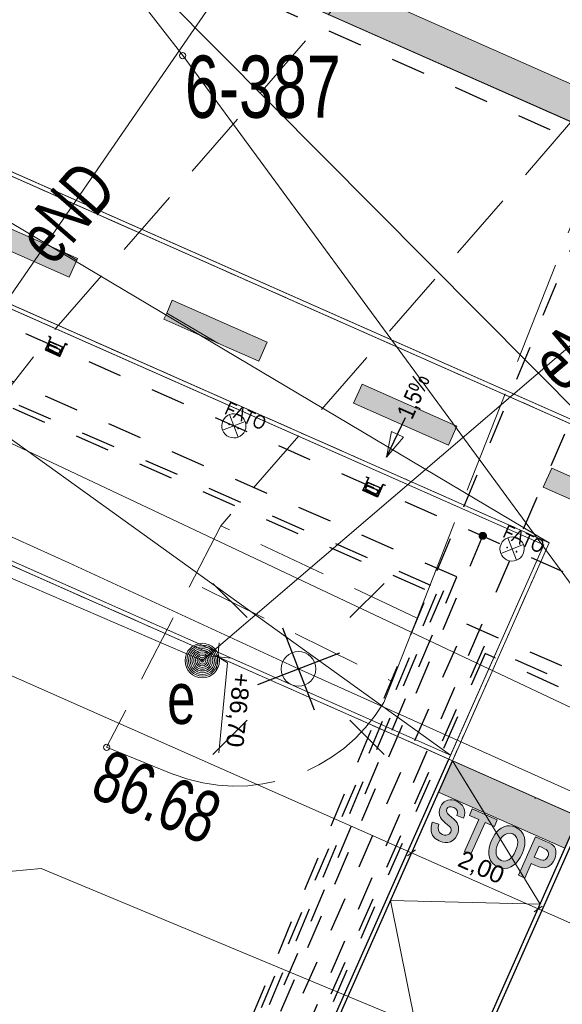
# Model space of a CAD drawing. Header units: metres. Extents: x -1013 to 1493500, y -5789517 to 1032.
# Tile 29 of 66: x -7 to 1, y -17 to -3. Entities that reach past the tile are written whole.
import ezdxf
from ezdxf.xclip import XClip

# ---------------------------------------------------------------- set-up
doc = ezdxf.new("R2010")
doc.units = ezdxf.units.M
doc.header["$MEASUREMENT"] = 0
doc.header["$XCLIPFRAME"] = 0
for name, pattern in [('2_KTCR02', [1.5, 1, -0.5]), ('2_KTJZ01', [2, 1.5, -0.5]), ('GUZ', [1, 0.5, -0.5]), ('Kropki i Kreski', [0.72, 0.36, -0.18, 0, -0.18])]:
    doc.linetypes.add(name, pattern=pattern)
for name, color, linetype, lineweight in [('130-Z Teren1', 7, 'Continuous', 13), ('130-Z Teren21', 37, 'Continuous', 5), ('130-Z Teren69', 41, 'Continuous', 13), ('130-Z Teren85', 1, 'Continuous', 25), ('130-Z Teren94', 9, 'Continuous', 13), ('310-W Oświetlenie1', 7, 'Continuous', 13), ('310-W Oświetlenie85', 1, 'Continuous', 25), ('450-K Belki21', 37, 'Continuous', 5), ('450-K Belki69', 41, 'Continuous', 13), ('703-L Płaszczyzny podejścia 2D3', 152, 'Continuous', 30), ('709-L Rzędne terenu25', 5, 'Continuous', 13), ('709-L Rzędne terenu85', 1, 'Continuous', 25), ('711-L Wymiary opisy1', 7, 'Continuous', 13), ('711-L Wymiary opisy85', 1, 'Continuous', 25), ('718-L Elementy do rozbiórki85', 1, 'Continuous', 25), ('720-L Oznakowanie lądowiska1', 7, 'Continuous', 13), ('720-L Oznakowanie lądowiska253', 2, 'Continuous', 13), ('720-L Oznakowanie lądowiska91', 255, 'Continuous', 13), ('720-L Oznakowanie lądowiska94', 9, 'Continuous', 13), ('810-G Ogólne2', 4, 'Continuous', 20), ('ex_02_DXF_MZ_500_4_Dzialki7', 9, 'Continuous', 18), ('ex_02_DXF_MZ_500_4_KTCR_D_L_17', 9, 'Continuous', 18), ('ex_02_DXF_MZ_500_4_KTJZ_L_07', 9, 'Continuous', 18), ('ex_02_DXF_MZ_500_4_Numery_punktow7', 9, 'Continuous', 18), ('ex_02_DXF_MZ_500_4_Punkty7', 9, 'Continuous', 18), ('ex_02_DXF_MZ_500_4_RTPW_T_17', 9, 'Continuous', 18), ('ex_02_DXF_MZ_500_4_SUPE_D_L_31', 9, 'Continuous', 18), ('ex_02_DXF_MZ_500_4_SUPE_E_T_31', 9, 'Continuous', 18), ('ex_02_DXF_MZ_500_4_SUPW_D_L_05', 9, 'Continuous', 18), ('ex_02_DXF_MZ_500_4_SUSM_D_T_07', 9, 'Continuous', 18), ('ex_02_DXF_MZ_500_4_SUSM_D_T_37', 9, 'Continuous', 18), ('ex_02_DXF_MZ_500_4_SUUE_D_T_97', 9, 'Continuous', 18), ('ex_02_DXF_MZ_500_4_SUUE_E_T_87', 9, 'Continuous', 18)]:
    doc.layers.add(name, color=color, linetype=linetype, lineweight=lineweight)
for name, color, linetype in [('700-L Mapa 1_100 dwg', 7, 'Continuous'), ('711-L Wymiary opisy', 7, 'Continuous'), ('EL-INST_EL', 1, 'GUZ'), ('EL-INST_TEL', 6, 'GUZ')]:
    doc.layers.add(name, color=color, linetype=linetype)
doc.layers.get('700-L Mapa 1_100 dwg').off()
doc.styles.add('STYL_AUTOMATYCZNY_2', font='Arial.ttf')
doc.styles.add('STYL_AUTOMATYCZNY_3', font='Arial Narrow.ttf')
doc.styles.add('STYL_AUTOMATYCZNY_4', font='Arial.ttf', dxfattribs={"width": 0.7})
doc.dimstyles.new('STYL_AUTOMATYCZNY__1', dxfattribs={"dimtxt": 0.25, "dimasz": 0.095, "dimexe": 0.18, "dimexo": 0.3, "dimgap": 0, "dimtad": 1, "dimzin": 0, "dimdsep": 46, "dimtxsty": 'STYL_AUTOMATYCZNY_2', "dimblk": 'ARROWHEAD_2', "dimblk1": 'ARROWHEAD_2', "dimblk2": 'ARROWHEAD_2', "dimcen": 0.09, "dimclrd": 7, "dimclre": 7, "dimclrt": 1, "dimazin": 0, "dimtfac": 1, "dimtdec": 4, "dimtmove": 0, "dimatfit": 3, "dimfxl": 1, "dimtolj": 1, "dimtzin": 0, "dimarcsym": 0})
doc.dimstyles.new('STYL_AUTOMATYCZNY__2', dxfattribs={"dimtxt": 0.35, "dimasz": 0.095, "dimexe": 0.18, "dimexo": 0.3, "dimgap": 0, "dimtad": 1, "dimzin": 0, "dimdsep": 46, "dimtxsty": 'STYL_AUTOMATYCZNY_2', "dimblk": 'ARROWHEAD_2', "dimblk1": 'ARROWHEAD_2', "dimblk2": 'ARROWHEAD_2', "dimcen": 0.09, "dimclrd": 7, "dimclre": 7, "dimclrt": 1, "dimazin": 0, "dimtfac": 1, "dimtdec": 4, "dimtmove": 0, "dimatfit": 3, "dimfxl": 1, "dimtolj": 1, "dimtzin": 0, "dimarcsym": 0})
doc.dimstyles.new('STYL_AUTOMATYCZNY__5', dxfattribs={"dimtxt": 0.18, "dimasz": 0.3648, "dimexe": 0.18, "dimexo": 0.0625, "dimgap": 0, "dimtad": 0, "dimtih": 1, "dimtoh": 1, "dimdec": 4, "dimzin": 0, "dimdsep": 46, "dimcen": 0.09, "dimadec": 0, "dimazin": 0, "dimtfac": 1, "dimtdec": 4, "dimtmove": 0, "dimatfit": 3, "dimldrblk": 'ARROWHEAD_4', "dimfxl": 1, "dimtolj": 1, "dimtzin": 0, "dimarcsym": 0})

# ---------------------------------------------------------------- blocks, each defined once
blk = doc.blocks.new('*D13')
at = {"layer": '711-L Wymiary opisy1', "color": 7, "linetype": 'Continuous', "lineweight": 13, "transparency": 16777216}
for p, q in [((-6.883, 25.249), (-6.968, 25.365)), ((-6.926, 25.307), (-20.416, -5.138)), ((-7.011, 25.345), (-5.07, 24.485)), ((-6.901, 25.363), (-6.926, 25.307)), ((-20.502, -5.1), (-18.561, -5.96)), ((-20.459, -5.079), (-20.374, -5.196)), ((-20.416, -5.138), (-20.441, -5.194))]:
    blk.add_line(p, q, dxfattribs=at)
at = {"layer": '711-L Wymiary opisy85', "color": 1, "lineweight": 25, "transparency": 16777216, "insert": (-13.891, 9.713), "char_height": 0.25, "attachment_point": 7, "rotation": 66.1008, "style": 'STYL_AUTOMATYCZNY_2'}
blk.add_mtext('\\A1;{\\pql;\\fArial|b0|i0|c238|p0;\\W1.000000;33,30}', dxfattribs=at)
blk = doc.blocks.new('ARROWHEAD_2')
at = {"color": 0, "linetype": 'Continuous', "lineweight": 0}
for p, q in [((0, 0), (-1, 0)), ((-0.38, -0.66), (0.38, 0.66))]:
    blk.add_line(p, q, dxfattribs=at)
blk = doc.blocks.new('*D14')
at = {"layer": '711-L Wymiary opisy1', "color": 7, "linetype": 'Continuous', "lineweight": 13, "transparency": 16777216}
for p, q in [((-6.56, 25.145), (-18.369, -1.506)), ((-6.646, 25.183), (-5.07, 24.485)), ((-6.517, 25.087), (-6.603, 25.203)), ((-6.535, 25.201), (-6.56, 25.145)), ((-18.455, -1.468), (-13.085, -3.847)), ((-18.327, -1.564), (-18.412, -1.447))]:
    blk.add_line(p, q, dxfattribs=at)
at = {"layer": '711-L Wymiary opisy85', "color": 1, "lineweight": 25, "transparency": 16777216, "insert": (-12.684, 11.448), "char_height": 0.25, "attachment_point": 7, "rotation": 66.1008, "style": 'STYL_AUTOMATYCZNY_2'}
blk.add_mtext('\\A1;{\\pql;\\fArial|b0|i0|c238|p0;\\W1.000000;29,15}', dxfattribs=at)
blk = doc.blocks.new('*D18')
at = {"layer": '711-L Wymiary opisy1', "color": 7, "linetype": 'Continuous', "lineweight": 13, "transparency": 16777216}
for p, q in [((-15.978, 2.904), (-18.004, -1.668)), ((-15.936, 2.845), (-16.021, 2.962)), ((-18.004, -1.668), (-19.685, -5.462)), ((-18.089, -1.63), (-13.085, -3.847)), ((-17.961, -1.726), (-18.046, -1.609))]:
    blk.add_line(p, q, dxfattribs=at)
at = {"layer": '711-L Wymiary opisy85', "color": 1, "lineweight": 25, "transparency": 16777216, "insert": (-17.172, 0.333), "char_height": 0.25, "attachment_point": 7, "rotation": 66.1008, "style": 'STYL_AUTOMATYCZNY_2'}
blk.add_mtext('\\A1;{\\pql;\\fArial|b0|i0|c238|p0;\\W1.000000;5,00}', dxfattribs=at)
blk = doc.blocks.new('*D20')
at = {"layer": '711-L Wymiary opisy1', "color": 7, "linetype": 'Continuous', "lineweight": 13, "transparency": 16777216}
for p, q in [((-18.916, -7.502), (-18.408, -6.356)), ((-18.82, -7.374), (-18.936, -7.459)), ((-18.934, -7.392), (-18.878, -7.417)), ((-18.878, -7.417), (-1.23, -15.237)), ((-1.171, -15.194), (-1.288, -15.279))]:
    blk.add_line(p, q, dxfattribs=at)
at = {"layer": '711-L Wymiary opisy85', "color": 1, "lineweight": 25, "transparency": 16777216, "insert": (-10.426, -11.107), "char_height": 0.25, "attachment_point": 7, "rotation": 336.1008, "style": 'STYL_AUTOMATYCZNY_2'}
blk.add_mtext('\\A1;{\\pql;\\fArial|b0|i0|c238|p0;\\W1.000000;19,30}', dxfattribs=at)
blk = doc.blocks.new('*D21')
at = {"layer": '711-L Wymiary opisy1', "color": 7, "linetype": 'Continuous', "lineweight": 13, "transparency": 16777216}
for p, q in [((-18.878, -7.417), (-1.23, -15.237)), ((-1.268, -15.323), (-0.76, -14.176)), ((0.561, -16.133), (1.069, -14.986)), ((-1.171, -15.194), (-1.288, -15.279)), ((-1.23, -15.237), (0.599, -16.047)), ((0.657, -16.005), (0.541, -16.09)), ((0.599, -16.047), (11.567, -20.907))]:
    blk.add_line(p, q, dxfattribs=at)
at = {"layer": '711-L Wymiary opisy85', "color": 1, "lineweight": 25, "transparency": 16777216, "insert": (-0.6, -15.461), "char_height": 0.25, "attachment_point": 7, "rotation": 336.1008, "style": 'STYL_AUTOMATYCZNY_2'}
blk.add_mtext('\\A1;{\\pql;\\fArial|b0|i0|c238|p0;\\W1.000000;2,00}', dxfattribs=at)
blk = doc.blocks.new('*D22')
at = {"layer": '711-L Wymiary opisy1', "color": 7, "linetype": 'Continuous', "lineweight": 13, "transparency": 16777216}
for p, q in [((0.657, -16.005), (0.541, -16.09)), ((0.599, -16.047), (11.567, -20.907)), ((11.529, -20.993), (12.037, -19.847)), ((11.509, -20.95), (11.625, -20.865)), ((11.567, -20.907), (11.623, -20.932))]:
    blk.add_line(p, q, dxfattribs=at)
at = {"layer": '711-L Wymiary opisy85', "color": 1, "lineweight": 25, "transparency": 16777216, "insert": (5.711, -18.258), "char_height": 0.25, "attachment_point": 7, "rotation": 336.1008, "style": 'STYL_AUTOMATYCZNY_2'}
blk.add_mtext('\\A1;{\\pql;\\fArial|b0|i0|c238|p0;\\W1.000000;12,00}', dxfattribs=at)
blk = doc.blocks.new('*D58')
at = {"layer": '711-L Wymiary opisy1', "color": 7, "linetype": 'Continuous', "lineweight": 13, "transparency": 16777216}
for p, q in [((-4.913, 19.837), (-4.998, 19.953)), ((-4.931, 19.951), (-4.956, 19.895)), ((-4.956, 19.895), (-15.084, -2.962)), ((-5.041, 19.933), (-2.957, 19.009)), ((-15.17, -2.924), (-13.085, -3.847)), ((-15.126, -2.903), (-15.041, -3.02)), ((-15.084, -2.962), (-15.109, -3.017))]:
    blk.add_line(p, q, dxfattribs=at)
at = {"layer": '711-L Wymiary opisy85', "color": 1, "lineweight": 25, "transparency": 16777216, "insert": (-10.327, 7.946), "char_height": 0.35, "attachment_point": 7, "rotation": 66.1008, "style": 'STYL_AUTOMATYCZNY_2'}
blk.add_mtext('\\A1;{\\pql;\\fArial|b0|i0|c238|p0;\\W1.000000;25,00}', dxfattribs=at)
blk = doc.blocks.new('ARROWHEAD_4')
at = {"color": 0, "linetype": 'Continuous', "lineweight": 0}
blk.add_line((0, 0), (-1, 0), dxfattribs=at)
at = {"color": 0, "linetype": 'Continuous', "lineweight": 0, "flags": 128}
blk.add_lwpolyline([(-1, 0.2679), (0, 0), (-1, -0.2679)], close=True, dxfattribs=at)
blk = doc.blocks.new('Rysunek_1_4', base_point=(-51.91, -72.413))
at = {"layer": 'ex_02_DXF_MZ_500_4_Dzialki7', "color": 9, "linetype": 'Continuous', "lineweight": 18}
for p, q in [((-28.59, 27.463), (-4.54, -3.697)), ((-4.54, -3.697), (35.51, -58.297))]:
    blk.add_line(p, q, dxfattribs=at)
at = {"layer": 'ex_02_DXF_MZ_500_4_KTCR_D_L_17', "color": 9, "linetype": '2_KTCR02', "lineweight": 18}
for p, q in [((-6.37, -7.638), (-2.362, -3.019)), ((1.07, -4.665), (-3.99, -10.501)), ((-7.312, -8.844), (-6.37, -7.638)), ((-3.99, -10.501), (-5.64, -13.707)), ((-1.15, -11.837), (-3.99, -10.501)), ((-4.26, -11.397), (-1.51, -12.757))]:
    blk.add_line(p, q, dxfattribs=at)
at = {"layer": 'ex_02_DXF_MZ_500_4_KTJZ_L_07', "color": 9, "linetype": '2_KTJZ01', "lineweight": 18}
for p, q in [((1.58, -4.867), (-1.15, -11.837)), ((-1.15, -11.837), (-1.51, -12.757)), ((-1.51, -12.757), (-1.63, -13.057)), ((-4.68, -14.097), (-5.64, -13.707))]:
    blk.add_line(p, q, dxfattribs=at)
blk.add_arc((-3.769, -11.775), 2.494, 248.5896, 329.0675, dxfattribs=at)
at = {"layer": 'ex_02_DXF_MZ_500_4_Punkty7', "color": 9, "linetype": 'Continuous', "lineweight": 18}
blk.add_circle((-4.54, -3.697), 0.045, dxfattribs=at)
at = {"layer": 'ex_02_DXF_MZ_500_4_RTPW_T_17', "color": 9, "linetype": 'Continuous', "lineweight": 18}
blk.add_circle((-5.64, -13.707), 0.045, dxfattribs=at)
at = {"layer": 'ex_02_DXF_MZ_500_4_SUPE_D_L_31', "color": 9, "linetype": 'Continuous', "lineweight": 18}
for p, q in [((-4.42, -3.383), (-2.509, -0.6)), ((-7.024, -7.162), (-4.42, -3.383)), ((6.122, -3.559), (-4.256, -12.453)), ((-4.256, -12.453), (-9.151, -10.337)), ((-6.186, -11.037), (-7.701, -10.357)), ((-2.865, -12.573), (-6.186, -11.037)), ((3.315, -15.35), (-2.865, -12.573)), ((-6.585, -15.46), (-9.114, -15.698)), ((-0.527, -17.987), (-6.585, -15.46))]:
    blk.add_line(p, q, dxfattribs=at)
at = {"layer": 'ex_02_DXF_MZ_500_4_SUPW_D_L_05', "color": 9, "linetype": 'Continuous', "lineweight": 18}
blk.add_line((1.45, -13.313), (-14.544, -5.755), dxfattribs=at)
at = {"layer": 'ex_02_DXF_MZ_500_4_SUSM_D_T_07', "color": 9, "linetype": 'Continuous', "lineweight": 18}
for p, q in [((-3.608, -11.831), (-4.103, -11.336)), ((-2.123, -11.831), (-1.628, -11.336)), ((-3.608, -13.316), (-4.103, -13.811)), ((-2.123, -13.316), (-1.628, -13.811))]:
    blk.add_line(p, q, dxfattribs=at)
at = {"layer": 'ex_02_DXF_MZ_500_4_SUSM_D_T_37', "color": 9, "linetype": 'Continuous', "lineweight": 18}
blk.add_circle((-2.865, -12.573), 0.25, dxfattribs=at)
at = {"layer": 'ex_02_DXF_MZ_500_4_SUUE_D_T_97', "color": 9, "linetype": 'Continuous', "lineweight": 18}
for radius in [0.25, 0.225, 0.2, 0.175, 0.15, 0.125, 0.1, 0.075, 0.05, 0.025, 0.00715]:
    blk.add_circle((-4.256, -12.453), radius, dxfattribs=at)
at = {"layer": 'ex_02_DXF_MZ_500_4_Numery_punktow7', "color": 9, "linetype": 'Continuous', "lineweight": 18, "insert": (-4.507, -3.697), "char_height": 0.9, "attachment_point": 1, "style": 'STYL_AUTOMATYCZNY_4'}
blk.add_mtext('\\A1;{\\pql;\\fArial|b0|i0|c238|p0;\\W0.700000;6-387}', dxfattribs=at)
at = {"layer": 'ex_02_DXF_MZ_500_4_RTPW_T_17', "color": 9, "linetype": 'Continuous', "lineweight": 18, "insert": (-5.612, -13.719), "char_height": 0.75, "attachment_point": 1, "rotation": 337.0928, "style": 'STYL_AUTOMATYCZNY_4'}
blk.add_mtext('\\A1;{\\pql;\\fArial|b0|i0|c238|p0;\\W0.700000;86.68}', dxfattribs=at)
at = {"layer": 'ex_02_DXF_MZ_500_4_SUPE_E_T_31', "color": 9, "linetype": 'Continuous', "lineweight": 18, "char_height": 0.75, "attachment_point": 4, "style": 'STYL_AUTOMATYCZNY_4'}
for insert, rotation in [((-6.702, -6.52), 48.9833), ((0.686, -8.309), 40.2133)]:
    blk.add_mtext('\\A1;{\\pql;\\fArial|b0|i0|c238|p0;\\W0.700000;eND}', dxfattribs=dict(at, insert=insert, rotation=rotation))
at = {"layer": 'ex_02_DXF_MZ_500_4_SUUE_E_T_87', "color": 9, "linetype": 'Continuous', "lineweight": 18, "insert": (-4.763, -13), "char_height": 0.75, "attachment_point": 4, "style": 'STYL_AUTOMATYCZNY_4'}
blk.add_mtext('\\A1;{\\pql;\\fArial|b0|i0|c238|p0;\\W0.700000;e}', dxfattribs=at)

msp = doc.modelspace()

# ---------------------------------------------------------------- hatches: boundary and pattern name
at = {"layer": '720-L Oznakowanie lądowiska253', "linetype": 'Continuous', "lineweight": 13}
for points in [[(-3.1754, 5.4339), (-6.2139, -1.4231), (7.5, -7.5), (10.5385, -0.6431), (10.0813, -0.4405), (7.2454, -6.8403), (-5.5542, -1.1685), (-2.7183, 5.2313)], [(-0.8406, -14.3591), (-0.1799, -14.6519), (0.9879, -15.1693), (1.1905, -14.7122), (-0.638, -13.902)], [(-0.9314, -14.7899), (-0.9482, -14.8643), (-0.9465, -14.9288), (-0.9261, -14.9833), (-0.8872, -15.0279), (-0.8296, -15.0625), (-0.7841, -15.079), (-0.7421, -15.0866), (-0.7037, -15.0852), (-0.6689, -15.0749), (-0.6285, -15.0506), (-0.5958, -15.0167), (-0.5706, -14.9733), (-0.5584, -14.9409), (-0.5513, -14.9102), (-0.5493, -14.8812), (-0.552, -14.8538), (-0.5593, -14.8278), (-0.571, -14.8033), (-0.5894, -14.7778), (-0.6165, -14.7489), (-0.6523, -14.7168), (-0.6854, -14.6878), (-0.7082, -14.6641), (-0.7209, -14.6457), (-0.7269, -14.6225), (-0.7222, -14.5996), (-0.7078, -14.5807), (-0.6851, -14.57), (-0.6557, -14.5692), (-0.6212, -14.5799), (-0.5903, -14.5989), (-0.5719, -14.623), (-0.5662, -14.6548), (-0.5735, -14.6969), (-0.4794, -14.7327), (-0.4665, -14.6928), (-0.461, -14.6553), (-0.4628, -14.6201), (-0.472, -14.5872), (-0.4952, -14.548), (-0.5304, -14.515), (-0.5778, -14.4882), (-0.6124, -14.4754), (-0.645, -14.4683), (-0.6757, -14.467), (-0.7045, -14.4714), (-0.7315, -14.4813), (-0.7569, -14.4966), (-0.7795, -14.5167), (-0.7984, -14.5409), (-0.8136, -14.5691), (-0.8231, -14.5953), (-0.8285, -14.6219), (-0.8298, -14.6489), (-0.8245, -14.6879), (-0.8107, -14.7227), (-0.795, -14.7458), (-0.7721, -14.7714), (-0.7419, -14.7993), (-0.709, -14.8283), (-0.6858, -14.85), (-0.6721, -14.8643), (-0.6616, -14.8806), (-0.6564, -14.8973), (-0.6567, -14.9147), (-0.6623, -14.9331), (-0.6814, -14.96), (-0.71, -14.9764), (-0.7332, -14.9806), (-0.7582, -14.9781), (-0.7851, -14.9692), (-0.8198, -14.9458), (-0.84, -14.913), (-0.8458, -14.8707), (-0.8371, -14.819)], [(0.0094, -14.7598), (-0.3517, -14.5997), (-0.3933, -14.6935), (-0.2583, -14.7533), (-0.4624, -15.2139), (-0.3709, -15.2545), (-0.1668, -14.7939), (-0.0322, -14.8535)]]:
    msp.add_hatch(color=2, dxfattribs=at).paths.add_polyline_path(points)
h = msp.add_hatch(color=2, dxfattribs=at)
h.paths.add_polyline_path([(-0.114, -15.2117), (-0.1128, -15.258), (-0.1042, -15.302), (-0.0864, -15.3458), (-0.0595, -15.3833), (-0.0236, -15.4145), (0.0212, -15.4395), (0.0695, -15.4558), (0.1166, -15.4611), (0.1624, -15.4555), (0.2069, -15.439), (0.2453, -15.4157), (0.2806, -15.3851), (0.3129, -15.3474), (0.3421, -15.3025), (0.3683, -15.2504), (0.3932, -15.1838), (0.4069, -15.1218), (0.4095, -15.0642), (0.4009, -15.0111), (0.3823, -14.9638), (0.3551, -14.924), (0.3193, -14.8914), (0.2749, -14.8661), (0.2307, -14.8507), (0.1878, -14.8442), (0.1464, -14.8467), (0.106, -14.8582), (0.0664, -14.8787), (0.0275, -14.9083), (-0.0005, -14.9368), (-0.0268, -14.9714), (-0.0513, -15.0119), (-0.0741, -15.0584), (-0.0947, -15.1119), (-0.108, -15.1629)])
h.paths.add_polyline_path([(-0.0091, -15.2222), (-0.0059, -15.1843), (0.0045, -15.1424), (0.0221, -15.0966), (0.0445, -15.0519), (0.0685, -15.0157), (0.094, -14.9877), (0.1212, -14.9681), (0.1584, -14.9537), (0.1957, -14.9517), (0.233, -14.962), (0.2658, -14.9827), (0.2892, -15.0114), (0.3033, -15.0483), (0.3068, -15.0813), (0.3033, -15.1186), (0.2926, -15.1602), (0.2748, -15.2063), (0.2522, -15.2513), (0.2279, -15.2879), (0.2021, -15.3163), (0.1746, -15.3363), (0.1371, -15.3512), (0.1002, -15.3538), (0.0638, -15.3439), (0.0322, -15.3236), (0.0093, -15.2943), (-0.0051, -15.2562)], flags=0)
h = msp.add_hatch(color=2, dxfattribs=at)
h.paths.add_polyline_path([(0.7105, -15.0704), (0.563, -15.0051), (0.3173, -15.5594), (0.4088, -15.6), (0.5015, -15.3909), (0.5616, -15.4175), (0.6124, -15.4378), (0.6539, -15.4497), (0.6861, -15.453), (0.7136, -15.4488), (0.741, -15.4382), (0.7682, -15.421), (0.7937, -15.3974), (0.8162, -15.3671), (0.8355, -15.3303), (0.8509, -15.2876), (0.8582, -15.2477), (0.8571, -15.2105), (0.849, -15.1773), (0.8349, -15.1492), (0.8147, -15.1261), (0.7934, -15.1114), (0.7587, -15.0929)])
h.paths.add_polyline_path([(0.7155, -15.1883), (0.7302, -15.1991), (0.7424, -15.2159), (0.7489, -15.2378), (0.7486, -15.2629), (0.7404, -15.2898), (0.7263, -15.3136), (0.7082, -15.3306), (0.6878, -15.3405), (0.6666, -15.3432), (0.6376, -15.3368), (0.5938, -15.3196), (0.5431, -15.2971), (0.6129, -15.1394), (0.6577, -15.1592), (0.6913, -15.175)], flags=0)
at = {"layer": '720-L Oznakowanie lądowiska91', "linetype": 'Continuous', "lineweight": 13}
for points in [[(-6.1824, -6.9059), (-6.0717, -6.656), (-6.0609, -6.6316), (-6.2703, -6.5388), (-7.4323, -6.0239), (-7.5538, -6.2982)], [(-4.8111, -7.5136), (-4.0326, -7.8586), (-3.4397, -8.1213), (-3.3181, -7.847), (-4.6895, -7.2393), (-4.7709, -7.4231)], [(-0.6969, -9.3367), (-0.5754, -9.0624), (-1.9467, -8.4547), (-2.0683, -8.729)], [(2.0459, -10.5521), (2.1674, -10.2778), (0.796, -9.6701), (0.6745, -9.9444)]]:
    msp.add_hatch(color=8, dxfattribs=at).paths.add_polyline_path(points)
at = {"layer": 'EL-INST_EL', "linetype": 'GUZ'}
h = msp.add_hatch(color=256, dxfattribs=at)
h.dxf.hatch_style = 1
h.paths.add_polyline_path([(-0.1502, -10.6478, 1), (-0.2502, -10.6478, 1)])

# ---------------------------------------------------------------- linework, layer by layer
at = {"layer": '130-Z Teren1', "color": 7, "linetype": 'Continuous', "lineweight": 13, "flags": 128}
for points in [[(-0.137, 12.2908), (-3.1754, 5.4339), (-6.2139, -1.4231), (7.5, -7.5), (10.5385, -0.6431), (13.5769, 6.2139)], [(-11.4123, -3.429), (1.4178, -9.1144), (3.014, -5.5122), (-6.2139, -1.4231)], [(-13.7344, -4.3251), (-11.4914, -3.4596), (1.4484, -9.1935), (3.0689, -5.5365), (4.8974, -6.3467), (3.2769, -10.0038), (9.5365, -12.7776), (10.402, -15.0205), (2.5882, -11.558), (1.1905, -14.7122), (-0.638, -13.9019), (0.7597, -10.7478)], [(-13.8136, -4.3557), (0.6805, -10.7783), (-0.6686, -13.8228), (-18.2072, -6.0511)], [(-0.638, -13.9019), (1.1905, -14.7122), (0.6299, -15.9773), (-0.8502, -19.3174), (-1.7934, -21.4459), (-3.618, -20.6268), (-3.0143, -19.2645), (-1.5342, -15.9244)]]:
    msp.add_lwpolyline(points, close=True, dxfattribs=at)
at = {"layer": '130-Z Teren21', "color": 37, "linetype": 'Continuous', "lineweight": 5}
for p, q in [((1.4484, -9.1935), (-11.4914, -3.4596)), ((1.4178, -9.1144), (-11.4123, -3.429)), ((0.6805, -10.7783), (-13.8136, -4.3557)), ((0.7597, -10.7478), (-13.7344, -4.3251)), ((-0.6929, -13.8776), (0.6805, -10.7783)), ((-0.638, -13.9019), (0.7597, -10.7478)), ((-0.638, -13.9019), (-0.6929, -13.8776))]:
    msp.add_line(p, q, dxfattribs=at)
at = {"layer": '130-Z Teren69', "color": 41, "linetype": 'Kropki i Kreski', "lineweight": 13}
for p, q in [((1.4484, -9.1935), (-11.4914, -3.4596)), ((0.7597, -10.7478), (-13.7344, -4.3251)), ((0.7597, -10.7478), (-0.638, -13.9019))]:
    msp.add_line(p, q, dxfattribs=at)
at = {"layer": '130-Z Teren85', "color": 1, "linetype": 'Continuous', "lineweight": 25}
for points in [[(-3.6727, -20.6023), (-0.6929, -13.8776)], [(-3.618, -20.6268), (-0.638, -13.9019)], [(0.5621, -14.4337), (0.5532, -14.4538)], [(-1.7386, -21.4704), (-0.7852, -19.3189), (1.2453, -14.7365)], [(-1.1858, -20.0748), (1.1905, -14.7122)]]:
    msp.add_lwpolyline(points, dxfattribs=at)
at = {"layer": '130-Z Teren94', "color": 9, "linetype": 'Continuous', "lineweight": 13}
for p, q in [((1.4178, -9.1144), (-6.2139, -1.4231)), ((0.7597, -10.7478), (-11.4914, -3.4596)), ((-13.8136, -4.3557), (-0.6686, -13.8228)), ((-0.638, -13.9019), (0.6299, -15.9773)), ((-1.5342, -15.9244), (0.6299, -15.9773)), ((-1.5342, -15.9244), (-0.8502, -19.3174))]:
    msp.add_line(p, q, dxfattribs=at)
at = {"layer": '310-W Oświetlenie1', "color": 7, "linetype": 'Continuous', "lineweight": 13}
for p, q in [((-3.7361, -9.2191), (-3.8621, -8.8925)), ((-3.9624, -9.1188), (-3.6358, -8.9928)), ((0.2867, -11.0016), (0.1606, -10.6751)), ((0.0604, -10.9014), (0.3869, -10.7754))]:
    msp.add_line(p, q, dxfattribs=at)
at = {"layer": '310-W Oświetlenie1', "color": 7, "linetype": 'Continuous', "lineweight": 13, "flags": 128}
for points in [[(-3.7282, -8.8958, 1), (-3.87, -9.2158, 1)], [(0.2945, -10.6784, 1), (0.1528, -10.9984, 1)]]:
    msp.add_lwpolyline(points, format="xyb", close=True, dxfattribs=at)
at = {"layer": '310-W Oświetlenie85', "color": 1, "linetype": 'Continuous', "lineweight": 25}
for p, q in [((-6.472, -7.8283), (-6.5288, -7.9565)), ((-6.5168, -7.9397), (-6.4696, -7.8332)), ((-6.4588, -7.8342), (-6.4955, -7.9169)), ((-6.475, -7.7598), (-6.4762, -7.7625)), ((-6.4762, -7.7625), (-6.4483, -7.7749)), ((-6.4443, -7.7733), (-6.475, -7.7598)), ((-6.4483, -7.7749), (-6.472, -7.8283)), ((-6.2599, -7.9223), (-6.472, -7.8283)), ((-6.472, -7.8283), (-6.4692, -7.8296)), ((-6.4696, -7.8332), (-6.4602, -7.8374)), ((-6.4692, -7.8296), (-6.4443, -7.7733)), ((-6.5288, -7.9565), (-6.3167, -8.0505)), ((-6.3126, -8.0413), (-6.5247, -7.9473)), ((-6.3085, -8.032), (-6.5206, -7.938)), ((-6.4955, -7.9169), (-6.4925, -7.9183)), ((-6.4925, -7.9183), (-6.4572, -7.8387)), ((-6.4815, -7.8955), (-6.4923, -7.9199)), ((-6.4923, -7.9199), (-6.4851, -7.9231)), ((-6.4851, -7.9231), (-6.4743, -7.8987)), ((-6.4833, -7.9238), (-6.4725, -7.8995)), ((-6.4743, -7.8987), (-6.4815, -7.8955)), ((-6.41, -7.9748), (-6.4765, -7.9453)), ((-6.4092, -7.9731), (-6.4757, -7.9436)), ((-6.4572, -7.8387), (-6.3673, -7.8785)), ((-6.4528, -7.8918), (-6.3863, -7.9213)), ((-6.452, -7.8901), (-6.4024, -7.9121)), ((-6.41, -7.9748), (-6.3435, -8.0042)), ((-6.4092, -7.9731), (-6.3428, -8.0025)), ((-6.3993, -7.9109), (-6.3974, -7.9066)), ((-6.3993, -7.9109), (-6.3993, -7.9109)), ((-6.3974, -7.9066), (-6.3827, -7.9132)), ((-6.3198, -7.9507), (-6.3863, -7.9213)), ((-6.3679, -7.9197), (-6.3827, -7.9132)), ((-6.3698, -7.924), (-6.3679, -7.9197)), ((-6.3698, -7.924), (-6.3698, -7.924)), ((-6.3191, -7.949), (-6.3687, -7.927)), ((-6.2775, -7.9184), (-6.3673, -7.8785)), ((-6.323, -7.9949), (-6.3122, -7.9705)), ((-6.3213, -7.9956), (-6.3105, -7.9713)), ((-6.3167, -8.0505), (-6.2599, -7.9223)), ((-6.3032, -7.9745), (-6.314, -7.9988)), ((-6.3127, -7.9979), (-6.2775, -7.9184)), ((-6.3123, -8.0303), (-6.2651, -7.9239)), ((-6.3105, -7.9713), (-6.3032, -7.9745)), ((-6.273, -7.9165), (-6.3097, -7.9993)), ((-6.2651, -7.9239), (-6.2745, -7.9197)), ((-6.2377, -7.8649), (-6.2626, -7.9211)), ((-6.2626, -7.9211), (-6.2599, -7.9223)), ((-6.2599, -7.9223), (-6.2362, -7.8689)), ((-6.2071, -7.8785), (-6.2377, -7.8649)), ((-6.2362, -7.8689), (-6.2083, -7.8812)), ((-6.2083, -7.8812), (-6.2071, -7.8785)), ((-6.314, -7.9988), (-6.3213, -7.9956)), ((-6.3097, -7.9993), (-6.3127, -7.9979)), ((-1.882, -9.7983), (-1.8808, -9.7955)), ((-1.8541, -9.8106), (-1.882, -9.7983)), ((-1.8808, -9.7955), (-1.8502, -9.8091)), ((-1.8778, -9.8641), (-1.8541, -9.8106)), ((-1.8502, -9.8091), (-1.8751, -9.8653)), ((-1.9346, -9.9923), (-1.8778, -9.8641)), ((-1.9264, -9.9738), (-1.7143, -10.0678)), ((-1.9227, -9.9755), (-1.8755, -9.869)), ((-1.8647, -9.8699), (-1.9013, -9.9527)), ((-1.9013, -9.9527), (-1.8983, -9.9541)), ((-1.8983, -9.9541), (-1.8631, -9.8745)), ((-1.8873, -9.9313), (-1.8981, -9.9556)), ((-1.8981, -9.9556), (-1.8909, -9.9588)), ((-1.8909, -9.9588), (-1.8801, -9.9345)), ((-1.8892, -9.9596), (-1.8784, -9.9353)), ((-1.8801, -9.9345), (-1.8873, -9.9313)), ((-1.8778, -9.8641), (-1.6657, -9.9581)), ((-1.8751, -9.8653), (-1.8778, -9.8641)), ((-1.8755, -9.869), (-1.8661, -9.8731)), ((-1.8631, -9.8745), (-1.7732, -9.9143)), ((-1.8586, -9.9276), (-1.7921, -9.9571)), ((-1.8578, -9.9259), (-1.8082, -9.9479)), ((-1.8052, -9.9467), (-1.8033, -9.9424)), ((-1.8052, -9.9467), (-1.8052, -9.9467)), ((-1.8033, -9.9424), (-1.7885, -9.9489)), ((-1.7257, -9.9865), (-1.7921, -9.9571)), ((-1.7738, -9.9555), (-1.7885, -9.9489)), ((-1.7757, -9.9597), (-1.7738, -9.9555)), ((-1.7757, -9.9597), (-1.7757, -9.9597)), ((-1.7249, -9.9848), (-1.7745, -9.9628)), ((-1.6833, -9.9541), (-1.7732, -9.9143)), ((-1.6657, -9.9581), (-1.7225, -10.0863)), ((-1.7186, -10.0337), (-1.6833, -9.9541)), ((-1.7181, -10.0661), (-1.6709, -9.9596)), ((-1.6789, -9.9523), (-1.7156, -10.035)), ((-1.6709, -9.9596), (-1.6803, -9.9555)), ((-1.6685, -9.9569), (-1.6435, -9.9007)), ((-1.6657, -9.9581), (-1.6685, -9.9569)), ((-1.642, -9.9046), (-1.6657, -9.9581)), ((-1.6435, -9.9007), (-1.6129, -9.9142)), ((-1.6141, -9.917), (-1.642, -9.9046)), ((-1.6129, -9.9142), (-1.6141, -9.917)), ((-1.7225, -10.0863), (-1.9346, -9.9923)), ((-1.9305, -9.9831), (-1.7184, -10.077)), ((-1.8158, -10.0106), (-1.8823, -9.9811)), ((-1.8151, -10.0088), (-1.8815, -9.9794)), ((-1.8158, -10.0106), (-1.7494, -10.04)), ((-1.8151, -10.0088), (-1.7486, -10.0383)), ((-1.7288, -10.0306), (-1.718, -10.0063)), ((-1.7271, -10.0314), (-1.7163, -10.0071)), ((-1.7199, -10.0346), (-1.7271, -10.0314)), ((-1.7091, -10.0103), (-1.7199, -10.0346)), ((-1.7156, -10.035), (-1.7186, -10.0337)), ((-1.7163, -10.0071), (-1.7091, -10.0103))]:
    msp.add_line(p, q, dxfattribs=at)
for centre, radius, start, end in [((-6.4696, -7.9299), 0.0169, 156.10077, 246.10077), ((-6.4696, -7.9299), 0.015, 156.10077, 246.10077), ((-6.4588, -7.9056), 0.0169, 66.10084, 156.10084), ((-6.4588, -7.9056), 0.015, 66.10084, 156.10084), ((-6.4015, -7.91), 0.00234, 246.10084, 336.10084), ((-6.3677, -7.9249), 0.00234, 156.10077, 246.10077), ((-6.3259, -7.9645), 0.015, 336.10077, 66.10077), ((-6.3259, -7.9645), 0.0169, 336.10077, 66.10077), ((-6.3367, -7.9888), 0.0169, 246.10084, 336.10084), ((-6.3367, -7.9888), 0.015, 246.10084, 336.10084), ((-1.8755, -9.9657), 0.0169, 156.10077, 246.10077), ((-1.8755, -9.9657), 0.015, 156.10077, 246.10077), ((-1.8647, -9.9413), 0.0169, 66.10084, 156.10084), ((-1.8647, -9.9413), 0.015, 66.10084, 156.10084), ((-1.8073, -9.9457), 0.00234, 246.10084, 336.10084), ((-1.7736, -9.9607), 0.00234, 156.10077, 246.10077), ((-1.7425, -10.0246), 0.0169, 246.10084, 336.10084), ((-1.7425, -10.0246), 0.015, 246.10084, 336.10084), ((-1.7318, -10.0002), 0.015, 336.10077, 66.10077), ((-1.7318, -10.0002), 0.0169, 336.10077, 66.10077)]:
    msp.add_arc(centre, radius, start, end, dxfattribs=at)
for p in [(-6.4851, -7.9231), (-6.4833, -7.9238), (-6.4528, -7.8918), (-6.452, -7.8901), (-6.3198, -7.9507), (-6.3191, -7.949), (-6.323, -7.9949), (-6.3213, -7.9956), (-3.8692, -9.0346), (-3.8692, -9.0346), (-3.7371, -9.0952), (-3.7371, -9.0952), (-3.7363, -9.0935), (-3.7363, -9.0935), (-1.8909, -9.9588), (-1.8892, -9.9596), (-1.8586, -9.9276), (-1.8578, -9.9259), (-1.7288, -10.0306), (-1.7271, -10.0314), (-1.7257, -9.9865), (-1.7249, -9.9848), (0.1535, -10.8172), (0.2857, -10.8778), (0.2865, -10.8761)]:
    msp.add_point(p, dxfattribs=at)
at = {"layer": '450-K Belki21', "color": 37, "linetype": 'Continuous', "lineweight": 5}
for p, q in [((-18.2863, -6.0816), (-0.6929, -13.8776)), ((-18.2071, -6.0511), (-0.6686, -13.8228)), ((-0.6929, -13.8776), (-0.6686, -13.8228))]:
    msp.add_line(p, q, dxfattribs=at)
at = {"layer": '450-K Belki69', "color": 41, "linetype": 'Kropki i Kreski', "lineweight": 13}
msp.add_line((-18.2863, -6.0816), (-0.6929, -13.8776), dxfattribs=at)
at = {"layer": '703-L Płaszczyzny podejścia 2D3', "color": 152, "linetype": 'Continuous', "lineweight": 30}
msp.add_circle((8.2273, 10.355), 1021.6593, dxfattribs=at)
at = {"layer": '709-L Rzędne terenu25', "color": 5, "linetype": 'Continuous', "lineweight": 13}
for p, q in [((-4.0135, -12.1985), (-4.0525, -12.5966)), ((-4.232, -12.3781), (-3.8339, -12.4171)), ((-4.033, -12.3976), (-3.891, -12.4868)), ((-3.891, -12.4868), (-4.0186, -13.7888))]:
    msp.add_line(p, q, dxfattribs=at)
at = {"layer": '718-L Elementy do rozbiórki85', "color": 1, "linetype": 'Continuous', "lineweight": 25}
for p, q in [((-3.0943, -11.9796), (-2.6361, -13.1671)), ((-2.2714, -12.3443), (-3.4589, -12.8025))]:
    msp.add_line(p, q, dxfattribs=at)
at = {"layer": '720-L Oznakowanie lądowiska1', "color": 7, "linetype": 'Continuous', "lineweight": 13, "flags": 128}
for points in [[(-3.1754, 5.4339), (-2.7183, 5.2313), (-5.5542, -1.1685), (7.2454, -6.8403), (10.0813, -0.4405), (10.5385, -0.6431), (7.5, -7.5), (-6.2139, -1.4231)], [(-6.1824, -6.9059), (-6.0717, -6.656), (-6.0609, -6.6316), (-6.2703, -6.5388), (-7.4323, -6.0239), (-7.5538, -6.2982)], [(-4.8111, -7.5136), (-4.0326, -7.8586), (-3.4397, -8.1213), (-3.3181, -7.847), (-4.6895, -7.2393), (-4.7709, -7.4231)], [(-0.6969, -9.3367), (-0.5754, -9.0624), (-1.9467, -8.4547), (-2.0683, -8.729)], [(2.0459, -10.5521), (2.1674, -10.2778), (0.796, -9.6701), (0.6745, -9.9444)], [(-0.8406, -14.3591), (-0.638, -13.902), (1.1905, -14.7122), (0.9879, -15.1693), (-0.1799, -14.6519)], [(-0.9314, -14.7899), (-0.9482, -14.8643), (-0.9465, -14.9288), (-0.9261, -14.9833), (-0.8872, -15.0279), (-0.8296, -15.0625), (-0.7841, -15.079), (-0.7421, -15.0866), (-0.7037, -15.0852), (-0.6689, -15.0749), (-0.6285, -15.0506), (-0.5958, -15.0167), (-0.5706, -14.9733), (-0.5584, -14.9409), (-0.5513, -14.9102), (-0.5493, -14.8812), (-0.552, -14.8538), (-0.5593, -14.8278), (-0.571, -14.8033), (-0.5894, -14.7778), (-0.6165, -14.7489), (-0.6523, -14.7168), (-0.6854, -14.6878), (-0.7082, -14.6641), (-0.7209, -14.6457), (-0.7269, -14.6225), (-0.7222, -14.5996), (-0.7078, -14.5807), (-0.6851, -14.57), (-0.6557, -14.5692), (-0.6212, -14.5799), (-0.5903, -14.5989), (-0.5719, -14.623), (-0.5662, -14.6548), (-0.5735, -14.6969), (-0.4794, -14.7327), (-0.4665, -14.6928), (-0.461, -14.6553), (-0.4628, -14.6201), (-0.472, -14.5872), (-0.4952, -14.548), (-0.5304, -14.515), (-0.5778, -14.4882), (-0.6124, -14.4754), (-0.645, -14.4683), (-0.6757, -14.467), (-0.7045, -14.4714), (-0.7315, -14.4813), (-0.7569, -14.4966), (-0.7795, -14.5167), (-0.7984, -14.5409), (-0.8136, -14.5691), (-0.8231, -14.5953), (-0.8285, -14.6219), (-0.8298, -14.6489), (-0.8245, -14.6879), (-0.8107, -14.7227), (-0.795, -14.7458), (-0.7721, -14.7714), (-0.7419, -14.7993), (-0.709, -14.8283), (-0.6858, -14.85), (-0.6721, -14.8643), (-0.6616, -14.8806), (-0.6564, -14.8973), (-0.6567, -14.9147), (-0.6623, -14.9331), (-0.6814, -14.96), (-0.71, -14.9764), (-0.7332, -14.9806), (-0.7582, -14.9781), (-0.7851, -14.9692), (-0.8198, -14.9458), (-0.84, -14.913), (-0.8458, -14.8707), (-0.8371, -14.819)], [(0.0094, -14.7598), (-0.3517, -14.5997), (-0.3933, -14.6935), (-0.2583, -14.7533), (-0.4624, -15.2139), (-0.3709, -15.2545), (-0.1668, -14.7939), (-0.0322, -14.8535)], [(-0.114, -15.2117), (-0.1128, -15.258), (-0.1042, -15.302), (-0.0864, -15.3458), (-0.0595, -15.3833), (-0.0236, -15.4145), (0.0212, -15.4395), (0.0695, -15.4558), (0.1166, -15.4611), (0.1624, -15.4555), (0.2069, -15.439), (0.2453, -15.4157), (0.2806, -15.3851), (0.3129, -15.3474), (0.3421, -15.3025), (0.3683, -15.2504), (0.3932, -15.1838), (0.4069, -15.1218), (0.4095, -15.0642), (0.4009, -15.0111), (0.3823, -14.9638), (0.3551, -14.924), (0.3193, -14.8914), (0.2749, -14.8661), (0.2307, -14.8507), (0.1878, -14.8442), (0.1464, -14.8467), (0.106, -14.8582), (0.0664, -14.8787), (0.0275, -14.9083), (-0.0005, -14.9368), (-0.0268, -14.9714), (-0.0513, -15.0119), (-0.0741, -15.0584), (-0.0947, -15.1119), (-0.108, -15.1629)], [(-0.0091, -15.2222), (-0.0051, -15.2562), (0.0093, -15.2943), (0.0322, -15.3236), (0.0638, -15.3439), (0.1002, -15.3538), (0.1371, -15.3512), (0.1746, -15.3363), (0.2021, -15.3163), (0.2279, -15.2879), (0.2522, -15.2513), (0.2748, -15.2063), (0.2926, -15.1602), (0.3033, -15.1186), (0.3068, -15.0813), (0.3033, -15.0483), (0.2892, -15.0114), (0.2658, -14.9827), (0.233, -14.962), (0.1957, -14.9517), (0.1584, -14.9537), (0.1212, -14.9681), (0.094, -14.9877), (0.0685, -15.0157), (0.0445, -15.0519), (0.0221, -15.0966), (0.0045, -15.1424), (-0.0059, -15.1843)], [(0.7105, -15.0704), (0.563, -15.0051), (0.3173, -15.5594), (0.4088, -15.6), (0.5015, -15.3909), (0.5616, -15.4175), (0.6124, -15.4378), (0.6539, -15.4497), (0.6861, -15.453), (0.7136, -15.4488), (0.741, -15.4382), (0.7682, -15.421), (0.7937, -15.3974), (0.8162, -15.3671), (0.8355, -15.3303), (0.8509, -15.2876), (0.8582, -15.2477), (0.8571, -15.2105), (0.849, -15.1773), (0.8349, -15.1492), (0.8147, -15.1261), (0.7934, -15.1114), (0.7587, -15.0929)], [(0.7155, -15.1883), (0.6913, -15.175), (0.6577, -15.1592), (0.6129, -15.1394), (0.5431, -15.2971), (0.5938, -15.3196), (0.6376, -15.3368), (0.6666, -15.3432), (0.6878, -15.3405), (0.7082, -15.3306), (0.7263, -15.3136), (0.7404, -15.2898), (0.7486, -15.2629), (0.7489, -15.2378), (0.7424, -15.2159), (0.7302, -15.1991)]]:
    msp.add_lwpolyline(points, close=True, dxfattribs=at)
at = {"layer": '720-L Oznakowanie lądowiska94', "color": 9, "linetype": 'Continuous', "lineweight": 13}
for p, q in [((-6.0717, -6.656), (-6.2703, -6.5388)), ((-4.0326, -7.8586), (-4.7709, -7.4231)), ((-0.1799, -14.6519), (-0.638, -13.902))]:
    msp.add_line(p, q, dxfattribs=at)
at = {"layer": '810-G Ogólne2', "color": 4, "linetype": 'Continuous', "lineweight": 20}
msp.add_lwpolyline([(-18.2863, -6.0816), (-4.7955, 24.3632), (25.6493, 10.8724), (12.1585, -19.5724)], close=True, dxfattribs=at)
at = {"layer": 'EL-INST_EL'}
for p, q in [((-6.0758, -1.7069), (1.6277, -5.1504)), ((-0.5738, -11.2427), (-16.5915, -4.1982)), ((-4.24, -19.9091), (-0.5738, -11.2427)), ((-4.0107, -20.0121), (-0.4363, -11.9224)), ((-0.4363, -11.9224), (10.7305, -16.8195))]:
    msp.add_line(p, q, dxfattribs=at)
at = {"layer": 'EL-INST_EL', "linetype": 'GUZ'}
for p, q in [((-16.9879, -4.3435), (-0.7699, -11.4426)), ((-14.1269, -4.4766), (10.5548, -15.4163)), ((1.6277, -5.1504), (-4.4538, -19.8131)), ((2.57, -5.5035), (-3.7644, -20.1269)), ((-0.1924, -10.6295), (-4.153, -19.9505)), ((-0.7699, -11.4426), (-4.3176, -19.8754)), ((-0.1809, -12.2444), (-3.667, -20.1648)), ((10.7974, -17.0797), (-0.1809, -12.2444))]:
    msp.add_line(p, q, dxfattribs=at)
msp.add_circle((-0.2002, -10.6478), 0.05, dxfattribs=at)
at = {"layer": 'EL-INST_TEL', "linetype": 'GUZ'}
for p, q in [((-17.0613, -4.3689), (-0.8734, -11.493)), ((-0.8734, -11.493), (-4.4038, -19.8364)), ((-0.1664, -12.3507), (-3.5912, -20.2004)), ((10.916, -17.3678), (-0.1664, -12.3507))]:
    msp.add_line(p, q, dxfattribs=at)

# ---------------------------------------------------------------- block references
at = {"layer": '700-L Mapa 1_100 dwg', "color": 52, "linetype": 'Continuous', "lineweight": 25}
ref = msp.add_blockref('Rysunek_1_4', (-51.9097, -72.4133), dxfattribs=at)
XClip(ref).set_block_clipping_path([(-454.4097296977, -337.82710067), (350.5902703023, 193.0005136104)])

# ---------------------------------------------------------------- texts
at = {"layer": '310-W Oświetlenie1', "color": 7, "lineweight": 13, "char_height": 0.2, "attachment_point": 4, "rotation": 336.10081, "style": 'STYL_AUTOMATYCZNY_3'}
for insert in [(-3.9085, -8.7874), (0.1143, -10.5699)]:
    msp.add_mtext('\\A1;{\\pql;\\fArial Narrow|b0|i0|c238|p0;\\W1.000000;FATO}', dxfattribs=dict(at, insert=insert))
at = {"layer": '709-L Rzędne terenu85', "color": 1, "lineweight": 25, "insert": (-3.8534, -12.6161), "char_height": 0.25, "attachment_point": 7, "rotation": 264.40324, "style": 'STYL_AUTOMATYCZNY_2'}
msp.add_mtext('\\A1;{\\pql;\\fArial|b0|i0|c238|p0;\\W1.000000;+86,70}', dxfattribs=at)
at = {"layer": '711-L Wymiary opisy1', "color": 7, "linetype": 'Continuous', "lineweight": 13, "insert": (-1.316, -8.9357), "char_height": 0.25, "attachment_point": 4, "rotation": 66.10081, "style": 'STYL_AUTOMATYCZNY_3'}
msp.add_mtext('\\A1;{\\pql;\\fArial Narrow|b0|i0|c238|p0;\\W1.000000;1,5%}', dxfattribs=at)

# ---------------------------------------------------------------- dimensions: what is measured, and where the dimension line sits
at = {"layer": '711-L Wymiary opisy', "color": 7, "linetype": 'Continuous', "lineweight": 13}
for base, p1, p2, angle, dimstyle, picture, middle, turn in [((-20.4165, -5.1377), (-4.7955, 24.3632), (-18.2863, -6.0816), 246.10081, 'STYL_AUTOMATYCZNY__1', '*D13', (-13.8352, 10.1463), 66.10081), ((-18.3695, -1.5056), (-4.7955, 24.3632), (-12.8108, -3.9687), 246.10081, 'STYL_AUTOMATYCZNY__1', '*D14', (-12.6289, 11.8813), 66.10081), ((-15.0839, -2.9615), (-2.6826, 18.8878), (-12.8108, -3.9687), 246.10081, 'STYL_AUTOMATYCZNY__2', '*D58', (-10.2495, 8.5529), 66.10081), ((-18.0038, -1.6676), (-6.2139, -1.4231), (-12.8108, -3.9687), 246.10081, 'STYL_AUTOMATYCZNY__1', '*D18', (-17.155, 0.6798), 66.10081), ((-1.2296, -15.2369), (-18.2863, -6.0816), (-0.638, -13.9019), 336.10081, 'STYL_AUTOMATYCZNY__1', '*D20', (-9.9921, -11.1626), 336.10081), ((0.5989, -16.0471), (-0.638, -13.9019), (1.1905, -14.7122), 336.10081, 'STYL_AUTOMATYCZNY__1', '*D21', (-0.2536, -15.4779), 336.10081), ((11.567, -20.9073), (1.1905, -14.7122), (12.1585, -19.5724), 336.10081, 'STYL_AUTOMATYCZNY__1', '*D22', (6.1445, -18.3131), 336.10081)]:
    dim = msp.add_linear_dim(base=base, p1=p1, p2=p2, angle=angle, dimstyle=dimstyle, dxfattribs=at)
    dim.commit()
    dim.dimension.update_dxf_attribs({"geometry": picture, "text_midpoint": middle, "dimtype": 160, "text_rotation": turn})

# ---------------------------------------------------------------- leaders
at = {"layer": '711-L Wymiary opisy1', "color": 7, "linetype": 'Continuous', "lineweight": 13, "annotation_type": 0, "has_hookline": 1, "hookline_direction": 0, "text_width": 0.6039, "horizontal_direction": (0.405129, 0.91426, 0)}
msp.add_leader([(-1.5928, -9.5071), (-1.316, -8.9357)], dimstyle='STYL_AUTOMATYCZNY__5', dxfattribs=at)

doc.saveas('drawing.dxf')
